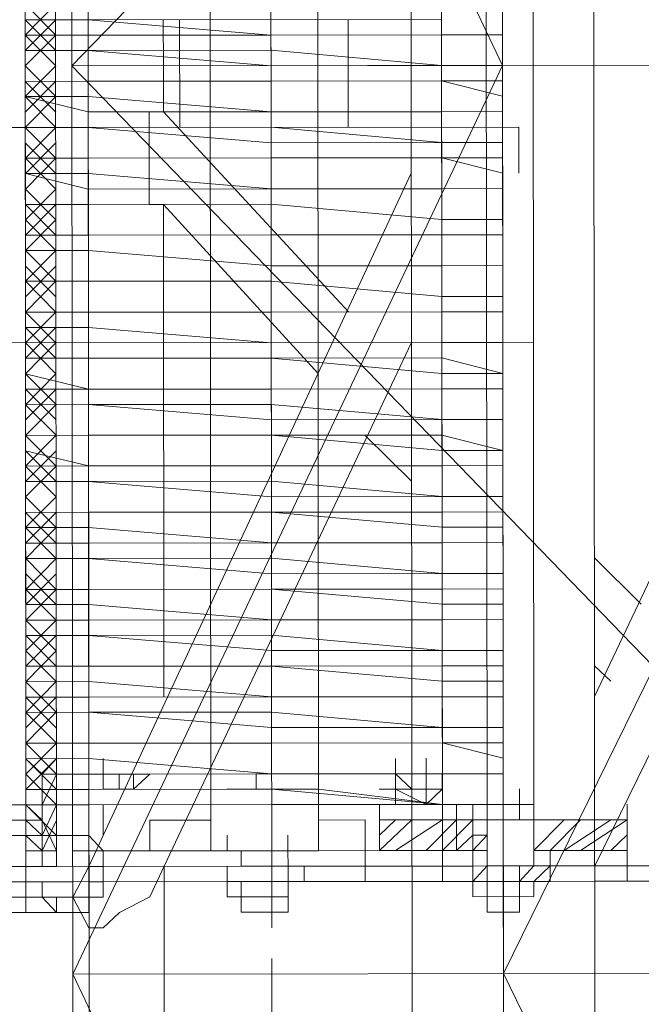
# Model space of a CAD drawing. Header units: inches. Extents: x -5850 to 5646, y 8947 to 13007.
# Tile 94 of 256: x -4159 to -4142, y 10562 to 10589. Entities that reach past the tile are written whole.
import ezdxf

# ---------------------------------------------------------------- set-up
doc = ezdxf.new("R2010")
doc.units = ezdxf.units.IN
doc.header["$MEASUREMENT"] = 0
doc.layers.add('at_Entity', color=7, linetype='Continuous')
doc.layers.add('at_Rect', color=7, linetype='Continuous')

msp = doc.modelspace()

# ---------------------------------------------------------------- linework, layer by layer
at = {"layer": 'at_Entity', "color": 7, "lineweight": 20}
for p, q in [((-4156.793, 10561.031), (-4157.478, 11328.106)), ((-4157.263, 10587.641), (-4157.285, 10612.562)), ((-4157.285, 10612.562), (-4145.441, 10587.652)), ((-4133.195, 10612.584), (-4157.263, 10587.641)), ((-4147.973, 10612.57), (-4147.95, 10587.649)), ((-4145.441, 10587.652), (-4145.463, 10612.573)), ((-4142.932, 10587.654), (-4142.954, 10612.575)), ((-4157.69, 10566.099), (-4157.715, 10593.976)), ((-4156.798, 10566.1), (-4156.823, 10593.976)), ((-4153.452, 10566.103), (-4153.477, 10593.979)), ((-4150.496, 10566.105), (-4150.521, 10593.982)), ((-4147.095, 10566.108), (-4147.12, 10593.985)), ((-4158.55, 10593.133), (-4158.527, 10567.364)), ((-4145.869, 10567.375), (-4145.892, 10593.144)), ((-4144.609, 10593.145), (-4144.586, 10567.377)), ((-4158.527, 10567.364), (-4158.55, 10592.709)), ((-4158.547, 10588.906), (-4158.547, 10589.33)), ((-4158.547, 10588.906), (-4156.818, 10588.907)), ((-4158.547, 10588.906), (-4158.546, 10588.482)), ((-4147.115, 10588.916), (-4156.818, 10588.907)), ((-4156.818, 10588.907), (-4156.797, 10565.252)), ((-4156.818, 10588.907), (-4151.799, 10588.488)), ((-4154.754, 10587.643), (-4154.755, 10588.909)), ((-4154.309, 10588.91), (-4154.306, 10585.954)), ((-4149.68, 10588.914), (-4149.678, 10585.958)), ((-4147.115, 10588.916), (-4147.094, 10565.261)), ((-4145.442, 10588.494), (-4145.442, 10588.918)), ((-4145.442, 10588.918), (-4145.442, 10588.494)), ((-4158.546, 10588.482), (-4156.818, 10588.484)), ((-4158.546, 10588.064), (-4158.546, 10588.482)), ((-4158.546, 10588.064), (-4158.546, 10588.482)), ((-4151.799, 10588.488), (-4156.818, 10588.484)), ((-4151.799, 10588.488), (-4147.115, 10588.492)), ((-4147.115, 10588.492), (-4151.799, 10588.488)), ((-4147.115, 10588.492), (-4145.442, 10588.494)), ((-4145.442, 10588.494), (-4147.115, 10588.492)), ((-4145.442, 10588.494), (-4145.441, 10587.652)), ((-4158.546, 10588.064), (-4156.817, 10588.065)), ((-4156.817, 10588.065), (-4158.546, 10588.064)), ((-4158.545, 10587.216), (-4158.546, 10588.064)), ((-4151.798, 10588.07), (-4156.817, 10588.065)), ((-4156.817, 10588.065), (-4151.798, 10587.646)), ((-4151.798, 10588.07), (-4147.114, 10587.65)), ((-4145.441, 10587.652), (-4145.441, 10588.075)), ((-4158.545, 10587.216), (-4158.546, 10587.64)), ((-4133.173, 10587.663), (-4157.263, 10587.641)), ((-4157.218, 10537.799), (-4157.263, 10587.641)), ((-4157.263, 10587.641), (-4133.151, 10562.742)), ((-4145.441, 10587.652), (-4157.241, 10562.72)), ((-4154.752, 10586.378), (-4154.754, 10587.643)), ((-4147.114, 10587.65), (-4151.798, 10587.646)), ((-4147.95, 10587.649), (-4147.906, 10537.807)), ((-4147.114, 10587.65), (-4145.441, 10587.652)), ((-4145.441, 10587.652), (-4147.114, 10587.65)), ((-4145.441, 10587.652), (-4145.441, 10587.228)), ((-4145.396, 10537.81), (-4145.441, 10587.652)), ((-4133.173, 10587.663), (-4145.419, 10562.731)), ((-4142.887, 10537.812), (-4142.932, 10587.654)), ((-4158.545, 10587.216), (-4156.816, 10587.218)), ((-4156.816, 10587.218), (-4158.545, 10587.216)), ((-4158.545, 10586.798), (-4158.545, 10587.216)), ((-4158.545, 10586.798), (-4158.545, 10587.216)), ((-4156.816, 10587.218), (-4151.798, 10587.222)), ((-4151.798, 10587.222), (-4156.816, 10587.218)), ((-4151.798, 10587.222), (-4147.114, 10587.226)), ((-4147.114, 10587.226), (-4151.798, 10587.222)), ((-4145.441, 10587.228), (-4147.114, 10587.226)), ((-4147.114, 10587.226), (-4145.44, 10586.81)), ((-4145.44, 10586.81), (-4145.441, 10587.228)), ((-4156.816, 10586.799), (-4158.545, 10586.798)), ((-4158.545, 10586.798), (-4156.816, 10586.376)), ((-4158.544, 10585.95), (-4158.545, 10586.798)), ((-4156.816, 10586.799), (-4151.797, 10586.38)), ((-4145.44, 10586.386), (-4145.44, 10586.81)), ((-4145.44, 10586.81), (-4145.44, 10586.386)), ((-4158.544, 10585.95), (-4158.544, 10586.374)), ((-4151.797, 10586.38), (-4156.816, 10586.376)), ((-4155.143, 10586.377), (-4154.752, 10586.378)), ((-4155.141, 10583.84), (-4155.143, 10586.377)), ((-4154.752, 10586.378), (-4149.673, 10580.889)), ((-4151.797, 10586.38), (-4147.113, 10586.384)), ((-4147.113, 10586.384), (-4151.797, 10586.38)), ((-4147.113, 10586.384), (-4145.44, 10586.386)), ((-4145.44, 10586.386), (-4147.113, 10586.384)), ((-4145.44, 10586.386), (-4145.439, 10585.538)), ((-4158.934, 10585.95), (-4157.261, 10585.951)), ((-4158.544, 10585.95), (-4156.815, 10585.952)), ((-4156.815, 10585.952), (-4158.544, 10585.95)), ((-4158.543, 10585.108), (-4158.544, 10585.95)), ((-4144.993, 10585.962), (-4157.261, 10585.951)), ((-4151.797, 10585.956), (-4156.815, 10585.952)), ((-4156.815, 10585.952), (-4151.796, 10585.533)), ((-4151.797, 10585.956), (-4147.112, 10585.537)), ((-4145.439, 10585.538), (-4145.439, 10585.962)), ((-4144.993, 10585.962), (-4144.992, 10584.697)), ((-4158.543, 10585.108), (-4158.544, 10585.527)), ((-4147.112, 10585.537), (-4151.796, 10585.533)), ((-4147.112, 10585.537), (-4145.439, 10585.538)), ((-4145.439, 10585.538), (-4147.112, 10585.537)), ((-4145.439, 10585.538), (-4145.439, 10585.12)), ((-4158.543, 10585.108), (-4156.815, 10585.11)), ((-4156.815, 10585.11), (-4158.543, 10585.108)), ((-4158.543, 10584.684), (-4158.543, 10585.108)), ((-4158.543, 10584.684), (-4158.543, 10585.108)), ((-4156.815, 10585.11), (-4151.796, 10585.114)), ((-4151.796, 10585.114), (-4156.815, 10585.11)), ((-4151.796, 10585.114), (-4147.112, 10585.118)), ((-4147.112, 10585.118), (-4151.796, 10585.114)), ((-4145.439, 10585.12), (-4147.112, 10585.118)), ((-4147.112, 10585.118), (-4145.438, 10584.696)), ((-4145.438, 10584.696), (-4145.439, 10585.12)), ((-4156.814, 10584.686), (-4158.543, 10584.684)), ((-4158.543, 10584.684), (-4156.814, 10584.262)), ((-4158.542, 10583.837), (-4158.543, 10584.684)), ((-4156.814, 10584.686), (-4151.795, 10584.267)), ((-4147.948, 10584.694), (-4156.408, 10566.524)), ((-4145.438, 10584.272), (-4145.438, 10584.696)), ((-4145.438, 10584.696), (-4145.438, 10584.272)), ((-4142.916, 10570.334), (-4136.126, 10584.704)), ((-4158.542, 10583.837), (-4158.543, 10584.261)), ((-4151.795, 10584.267), (-4156.814, 10584.262)), ((-4151.795, 10584.267), (-4147.111, 10584.271)), ((-4147.111, 10584.271), (-4151.795, 10584.267)), ((-4147.111, 10584.271), (-4145.438, 10584.272)), ((-4145.438, 10584.272), (-4147.111, 10584.271)), ((-4145.438, 10584.272), (-4145.437, 10583.425)), ((-4158.542, 10583.837), (-4156.813, 10583.838)), ((-4156.813, 10583.838), (-4158.542, 10583.837)), ((-4158.541, 10582.995), (-4158.542, 10583.837)), ((-4156.813, 10583.838), (-4151.795, 10583.843)), ((-4151.795, 10583.843), (-4156.813, 10583.838)), ((-4154.75, 10583.84), (-4155.141, 10583.84)), ((-4154.738, 10570.323), (-4154.75, 10583.84)), ((-4154.75, 10583.84), (-4150.508, 10579.199)), ((-4151.795, 10583.843), (-4147.11, 10583.423)), ((-4147.11, 10583.423), (-4151.795, 10583.843)), ((-4145.437, 10583.425), (-4145.438, 10583.849)), ((-4142.912, 10565.688), (-4134.006, 10583.859)), ((-4158.541, 10582.995), (-4158.542, 10583.413)), ((-4147.11, 10583.423), (-4145.437, 10583.425)), ((-4145.437, 10583.425), (-4147.11, 10583.423)), ((-4145.437, 10583.007), (-4145.437, 10583.425)), ((-4145.437, 10583.425), (-4145.437, 10583.007)), ((-4158.541, 10582.995), (-4156.813, 10582.996)), ((-4156.813, 10582.996), (-4158.541, 10582.995)), ((-4158.541, 10582.571), (-4158.541, 10582.995)), ((-4158.541, 10582.571), (-4158.541, 10582.995)), ((-4156.813, 10582.996), (-4151.794, 10583.001)), ((-4156.813, 10582.996), (-4151.794, 10583.001)), ((-4151.794, 10583.001), (-4147.11, 10583.005)), ((-4147.11, 10583.005), (-4151.794, 10583.001)), ((-4147.11, 10583.005), (-4145.437, 10583.007)), ((-4145.437, 10583.007), (-4147.11, 10583.005)), ((-4145.437, 10583.007), (-4145.436, 10582.159)), ((-4158.541, 10582.571), (-4156.812, 10582.573)), ((-4156.812, 10582.573), (-4158.541, 10582.571)), ((-4158.54, 10581.729), (-4158.541, 10582.571)), ((-4156.812, 10582.573), (-4151.793, 10582.153)), ((-4151.793, 10582.153), (-4156.812, 10582.573)), ((-4145.436, 10582.159), (-4145.436, 10582.583)), ((-4158.54, 10581.729), (-4158.541, 10582.147)), ((-4151.793, 10582.153), (-4147.109, 10582.157)), ((-4147.109, 10582.157), (-4151.793, 10582.153)), ((-4147.109, 10582.157), (-4145.436, 10582.159)), ((-4145.436, 10582.159), (-4147.109, 10582.157)), ((-4145.436, 10582.159), (-4145.435, 10581.317)), ((-4158.54, 10581.729), (-4156.812, 10581.731)), ((-4156.812, 10581.731), (-4158.54, 10581.729)), ((-4158.54, 10580.881), (-4158.54, 10581.729)), ((-4156.812, 10581.731), (-4151.793, 10581.735)), ((-4151.793, 10581.735), (-4156.812, 10581.731)), ((-4151.793, 10581.735), (-4147.108, 10581.315)), ((-4147.108, 10581.315), (-4151.793, 10581.735)), ((-4145.435, 10581.317), (-4145.436, 10581.741)), ((-4147.108, 10581.315), (-4145.435, 10581.317)), ((-4145.435, 10581.317), (-4147.108, 10581.315)), ((-4145.435, 10580.893), (-4145.435, 10581.317)), ((-4145.435, 10581.317), (-4145.435, 10580.893)), ((-4158.54, 10580.881), (-4158.54, 10581.305)), ((-4158.54, 10580.881), (-4156.811, 10580.883)), ((-4156.811, 10580.883), (-4158.54, 10580.881)), ((-4158.539, 10580.458), (-4158.54, 10580.881)), ((-4158.539, 10580.458), (-4158.54, 10580.881)), ((-4156.811, 10580.883), (-4151.792, 10580.887)), ((-4156.811, 10580.883), (-4151.792, 10580.887)), ((-4151.792, 10580.887), (-4147.108, 10580.892)), ((-4147.108, 10580.892), (-4151.792, 10580.887)), ((-4147.108, 10580.892), (-4145.435, 10580.893)), ((-4145.435, 10580.893), (-4147.108, 10580.892)), ((-4145.435, 10580.893), (-4145.434, 10580.051)), ((-4158.539, 10580.458), (-4156.81, 10580.459)), ((-4156.81, 10580.459), (-4158.539, 10580.458)), ((-4158.538, 10579.616), (-4158.539, 10580.458)), ((-4156.81, 10580.459), (-4151.791, 10580.045)), ((-4156.81, 10580.459), (-4151.791, 10580.045)), ((-4145.434, 10580.051), (-4145.435, 10580.469)), ((-4158.538, 10579.616), (-4158.539, 10580.039)), ((-4147.944, 10580.049), (-4154.734, 10565.678)), ((-4151.791, 10580.045), (-4147.107, 10580.05)), ((-4147.107, 10580.05), (-4151.791, 10580.045)), ((-4147.107, 10580.05), (-4145.434, 10580.051)), ((-4145.434, 10580.051), (-4147.107, 10580.05)), ((-4145.434, 10580.051), (-4145.433, 10579.203)), ((-4158.538, 10579.616), (-4156.81, 10579.617)), ((-4156.81, 10579.617), (-4158.538, 10579.616)), ((-4158.538, 10579.192), (-4158.538, 10579.616)), ((-4156.81, 10579.617), (-4151.791, 10579.622)), ((-4151.791, 10579.622), (-4156.81, 10579.617)), ((-4147.107, 10579.626), (-4151.791, 10579.622)), ((-4151.791, 10579.622), (-4147.106, 10579.202)), ((-4147.943, 10579.625), (-4147.943, 10579.201)), ((-4147.107, 10579.626), (-4145.433, 10579.203)), ((-4145.433, 10579.203), (-4145.434, 10579.627)), ((-4158.538, 10579.192), (-4156.809, 10578.769)), ((-4158.538, 10579.192), (-4158.538, 10578.768)), ((-4145.433, 10579.203), (-4147.106, 10579.202)), ((-4145.433, 10578.78), (-4145.433, 10579.203)), ((-4145.433, 10579.203), (-4145.433, 10578.78)), ((-4151.79, 10578.774), (-4158.538, 10578.768)), ((-4158.537, 10578.344), (-4158.538, 10578.768)), ((-4158.537, 10578.344), (-4158.538, 10578.768)), ((-4156.809, 10578.769), (-4151.79, 10578.774)), ((-4151.79, 10578.774), (-4147.106, 10578.778)), ((-4151.79, 10578.774), (-4147.106, 10578.778)), ((-4147.106, 10578.778), (-4145.433, 10578.78)), ((-4145.433, 10578.78), (-4147.106, 10578.778)), ((-4145.433, 10578.78), (-4145.432, 10577.938)), ((-4158.537, 10578.344), (-4156.809, 10578.346)), ((-4156.809, 10578.346), (-4158.537, 10578.344)), ((-4158.537, 10577.502), (-4158.537, 10578.344)), ((-4156.809, 10578.346), (-4151.79, 10578.35)), ((-4156.809, 10578.346), (-4151.789, 10577.932)), ((-4151.79, 10578.35), (-4147.105, 10577.936)), ((-4145.432, 10577.938), (-4145.433, 10578.356)), ((-4158.537, 10577.502), (-4158.537, 10577.926)), ((-4147.105, 10577.936), (-4151.789, 10577.932)), ((-4147.105, 10577.936), (-4145.432, 10577.938)), ((-4145.432, 10577.938), (-4147.105, 10577.936)), ((-4145.432, 10577.938), (-4145.432, 10577.09)), ((-4158.537, 10577.502), (-4156.808, 10577.504)), ((-4156.808, 10577.504), (-4158.537, 10577.502)), ((-4158.536, 10577.078), (-4158.537, 10577.502)), ((-4156.808, 10577.504), (-4151.789, 10577.508)), ((-4156.808, 10577.504), (-4151.789, 10577.508)), ((-4147.105, 10577.512), (-4151.789, 10577.508)), ((-4151.789, 10577.508), (-4147.104, 10577.088)), ((-4149.224, 10577.51), (-4147.94, 10576.246)), ((-4147.105, 10577.512), (-4145.432, 10577.09)), ((-4145.432, 10577.09), (-4145.432, 10577.514)), ((-4158.536, 10577.078), (-4156.807, 10576.662)), ((-4158.536, 10577.078), (-4158.536, 10576.66)), ((-4145.432, 10577.09), (-4147.104, 10577.088)), ((-4145.431, 10576.672), (-4145.432, 10577.09)), ((-4145.432, 10577.09), (-4145.431, 10576.672)), ((-4156.807, 10576.662), (-4158.536, 10576.66)), ((-4158.535, 10576.236), (-4158.536, 10576.66)), ((-4158.535, 10576.236), (-4158.536, 10576.66)), ((-4156.807, 10576.662), (-4151.788, 10576.666)), ((-4156.807, 10576.662), (-4151.788, 10576.666)), ((-4151.788, 10576.666), (-4147.104, 10576.67)), ((-4147.104, 10576.67), (-4151.788, 10576.666)), ((-4147.104, 10576.67), (-4145.431, 10576.672)), ((-4145.431, 10576.672), (-4147.104, 10576.67)), ((-4145.431, 10576.672), (-4145.43, 10575.824)), ((-4158.535, 10576.236), (-4156.807, 10576.238)), ((-4156.807, 10576.238), (-4158.535, 10576.236)), ((-4158.535, 10575.389), (-4158.535, 10576.236)), ((-4151.788, 10576.242), (-4156.807, 10576.238)), ((-4156.807, 10576.238), (-4151.788, 10575.818)), ((-4151.788, 10576.242), (-4147.103, 10575.823)), ((-4145.43, 10575.824), (-4145.431, 10576.248)), ((-4158.535, 10575.389), (-4158.535, 10575.812)), ((-4147.103, 10575.823), (-4151.788, 10575.818)), ((-4147.103, 10575.823), (-4145.43, 10575.824)), ((-4145.43, 10575.824), (-4147.103, 10575.823)), ((-4145.43, 10575.824), (-4145.43, 10575.4)), ((-4158.535, 10575.389), (-4156.806, 10575.39)), ((-4156.806, 10575.39), (-4158.535, 10575.389)), ((-4158.534, 10574.97), (-4158.535, 10575.389)), ((-4156.806, 10575.39), (-4151.787, 10575.395)), ((-4156.806, 10575.39), (-4151.787, 10575.395)), ((-4147.103, 10575.399), (-4151.787, 10575.395)), ((-4151.787, 10575.395), (-4147.103, 10574.981)), ((-4147.103, 10575.399), (-4145.43, 10575.4)), ((-4145.43, 10574.982), (-4145.43, 10575.4)), ((-4158.534, 10574.97), (-4156.806, 10574.972)), ((-4158.534, 10574.97), (-4158.534, 10574.547)), ((-4156.806, 10574.972), (-4151.786, 10574.553)), ((-4147.103, 10574.981), (-4145.43, 10574.982)), ((-4145.429, 10574.558), (-4145.43, 10574.982)), ((-4145.43, 10574.982), (-4145.429, 10574.558)), ((-4151.786, 10574.553), (-4156.805, 10574.548)), ((-4151.786, 10574.553), (-4147.102, 10574.557)), ((-4147.102, 10574.557), (-4151.786, 10574.553)), ((-4147.102, 10574.557), (-4145.429, 10574.558)), ((-4145.429, 10574.558), (-4147.102, 10574.557)), ((-4145.429, 10574.558), (-4145.429, 10573.711)), ((-4158.534, 10574.547), (-4156.805, 10574.548)), ((-4158.533, 10574.123), (-4158.534, 10574.547)), ((-4158.533, 10574.123), (-4158.534, 10574.547)), ((-4158.533, 10574.123), (-4156.805, 10574.124)), ((-4156.805, 10574.124), (-4158.533, 10574.123)), ((-4158.533, 10573.275), (-4158.533, 10574.123)), ((-4151.786, 10574.129), (-4156.805, 10574.124)), ((-4156.805, 10574.124), (-4151.786, 10573.705)), ((-4151.786, 10574.129), (-4147.101, 10573.709)), ((-4145.429, 10573.711), (-4145.429, 10574.134)), ((-4142.92, 10574.137), (-4141.636, 10572.872)), ((-4158.533, 10573.275), (-4158.533, 10573.699)), ((-4147.101, 10573.709), (-4151.786, 10573.705)), ((-4147.101, 10573.709), (-4145.429, 10573.711)), ((-4145.429, 10573.711), (-4147.101, 10573.709)), ((-4145.429, 10573.711), (-4145.428, 10573.287)), ((-4158.533, 10573.275), (-4156.804, 10573.277)), ((-4156.804, 10573.277), (-4158.533, 10573.275)), ((-4158.532, 10572.857), (-4158.533, 10573.275)), ((-4156.804, 10573.277), (-4151.785, 10573.281)), ((-4156.804, 10573.277), (-4151.785, 10573.281)), ((-4147.101, 10573.285), (-4151.785, 10573.281)), ((-4151.785, 10573.281), (-4147.101, 10572.867)), ((-4147.101, 10573.285), (-4145.428, 10573.287)), ((-4145.428, 10572.869), (-4145.428, 10573.287)), ((-4158.532, 10572.857), (-4156.804, 10572.858)), ((-4158.532, 10572.857), (-4158.532, 10572.433)), ((-4156.804, 10572.858), (-4151.785, 10572.439)), ((-4147.101, 10572.867), (-4145.428, 10572.869)), ((-4145.427, 10572.445), (-4145.428, 10572.869)), ((-4145.428, 10572.869), (-4145.427, 10572.445)), ((-4158.532, 10572.433), (-4156.803, 10572.435)), ((-4158.532, 10572.009), (-4158.532, 10572.433)), ((-4158.532, 10572.009), (-4158.532, 10572.433)), ((-4156.803, 10572.435), (-4151.785, 10572.439)), ((-4151.785, 10572.439), (-4147.1, 10572.443)), ((-4147.1, 10572.443), (-4151.785, 10572.439)), ((-4147.1, 10572.443), (-4145.427, 10572.445)), ((-4145.427, 10572.445), (-4147.1, 10572.443)), ((-4145.427, 10572.445), (-4145.427, 10571.603)), ((-4158.532, 10572.009), (-4156.803, 10572.011)), ((-4156.803, 10572.011), (-4158.532, 10572.009)), ((-4158.531, 10571.167), (-4158.532, 10572.009)), ((-4151.784, 10572.015), (-4156.803, 10572.011)), ((-4156.803, 10572.011), (-4151.784, 10571.597)), ((-4151.784, 10572.015), (-4147.1, 10571.601)), ((-4145.427, 10571.603), (-4145.427, 10572.021)), ((-4158.531, 10571.167), (-4158.531, 10571.591)), ((-4147.1, 10571.601), (-4151.784, 10571.597)), ((-4147.1, 10571.601), (-4145.427, 10571.603)), ((-4145.427, 10571.603), (-4147.1, 10571.601)), ((-4145.427, 10571.603), (-4145.426, 10571.179)), ((-4158.531, 10571.167), (-4156.802, 10571.169)), ((-4156.802, 10571.169), (-4158.531, 10571.167)), ((-4158.53, 10570.743), (-4158.531, 10571.167)), ((-4156.802, 10571.169), (-4151.783, 10571.173)), ((-4156.802, 10571.169), (-4151.783, 10571.173)), ((-4147.099, 10571.177), (-4151.783, 10571.173)), ((-4151.783, 10571.173), (-4147.099, 10570.754)), ((-4147.099, 10571.177), (-4145.426, 10571.179)), ((-4145.426, 10570.755), (-4145.426, 10571.179)), ((-4142.917, 10571.181), (-4142.47, 10570.758)), ((-4158.53, 10570.743), (-4156.802, 10570.745)), ((-4158.53, 10570.743), (-4158.53, 10570.32)), ((-4156.802, 10570.745), (-4151.783, 10570.326)), ((-4147.099, 10570.754), (-4145.426, 10570.755)), ((-4145.426, 10570.331), (-4145.426, 10570.755)), ((-4145.426, 10570.755), (-4145.426, 10570.331)), ((-4158.53, 10570.32), (-4156.801, 10570.321)), ((-4158.53, 10569.901), (-4158.53, 10570.32)), ((-4158.53, 10569.901), (-4158.53, 10570.32)), ((-4156.801, 10570.321), (-4151.783, 10570.326)), ((-4151.783, 10570.326), (-4147.098, 10570.33)), ((-4147.098, 10570.33), (-4151.783, 10570.326)), ((-4147.098, 10570.33), (-4145.426, 10570.331)), ((-4145.426, 10570.331), (-4147.098, 10570.33)), ((-4145.426, 10570.331), (-4145.425, 10569.489)), ((-4158.53, 10569.901), (-4156.801, 10569.903)), ((-4156.801, 10569.903), (-4158.53, 10569.901)), ((-4158.529, 10569.054), (-4158.53, 10569.901)), ((-4151.782, 10569.907), (-4156.801, 10569.903)), ((-4156.801, 10569.903), (-4151.782, 10569.484)), ((-4151.782, 10569.907), (-4147.098, 10569.488)), ((-4145.425, 10569.489), (-4145.425, 10569.913)), ((-4158.529, 10569.054), (-4158.529, 10569.478)), ((-4147.098, 10569.488), (-4151.782, 10569.484)), ((-4147.098, 10569.488), (-4145.425, 10569.489)), ((-4145.425, 10569.489), (-4147.098, 10569.488)), ((-4145.425, 10569.489), (-4145.424, 10569.065)), ((-4158.529, 10569.054), (-4156.8, 10569.055)), ((-4156.8, 10569.055), (-4158.529, 10569.054)), ((-4158.529, 10568.63), (-4158.529, 10569.054)), ((-4158.529, 10568.63), (-4158.529, 10569.054)), ((-4156.8, 10569.055), (-4151.781, 10569.06)), ((-4156.8, 10569.055), (-4151.781, 10569.06)), ((-4151.781, 10569.06), (-4147.097, 10569.064)), ((-4147.097, 10569.064), (-4151.781, 10569.06)), ((-4145.424, 10569.065), (-4147.097, 10569.064)), ((-4147.097, 10569.064), (-4145.424, 10568.642)), ((-4145.424, 10568.642), (-4145.424, 10569.065)), ((-4158.529, 10568.63), (-4156.8, 10568.632)), ((-4158.529, 10568.63), (-4158.082, 10568.207)), ((-4158.528, 10567.788), (-4158.529, 10568.63)), ((-4157.692, 10568.631), (-4158.082, 10568.207)), ((-4157.692, 10568.207), (-4157.692, 10568.631)), ((-4156.8, 10568.632), (-4151.781, 10568.212)), ((-4156.409, 10568.208), (-4156.41, 10568.632)), ((-4156.409, 10568.208), (-4156.41, 10568.632)), ((-4148.379, 10568.215), (-4148.379, 10568.639)), ((-4148.379, 10568.215), (-4148.379, 10568.639)), ((-4148.379, 10568.215), (-4148.379, 10568.639)), ((-4147.543, 10568.216), (-4147.543, 10568.64)), ((-4145.424, 10568.218), (-4145.424, 10568.642)), ((-4145.424, 10568.642), (-4145.424, 10568.218)), ((-4158.528, 10567.788), (-4158.528, 10568.206)), ((-4158.082, 10568.207), (-4158.082, 10567.788)), ((-4157.692, 10568.207), (-4156.8, 10568.208)), ((-4157.246, 10568.207), (-4157.692, 10568.207)), ((-4157.245, 10567.789), (-4157.246, 10568.207)), ((-4155.573, 10568.209), (-4156.8, 10568.208)), ((-4156.799, 10567.789), (-4156.8, 10568.208)), ((-4156.799, 10567.789), (-4156.8, 10568.208)), ((-4151.781, 10568.212), (-4156.409, 10568.208)), ((-4155.573, 10568.209), (-4156.409, 10568.208)), ((-4156.409, 10568.208), (-4156.409, 10567.79)), ((-4156.409, 10567.79), (-4156.409, 10568.208)), ((-4155.573, 10568.209), (-4155.963, 10568.208)), ((-4155.963, 10568.208), (-4155.963, 10567.79)), ((-4155.573, 10568.209), (-4155.127, 10568.209)), ((-4155.573, 10568.209), (-4155.572, 10567.791)), ((-4155.573, 10568.209), (-4155.572, 10567.791)), ((-4155.127, 10568.209), (-4155.572, 10567.791)), ((-4151.781, 10568.212), (-4147.097, 10568.216)), ((-4147.097, 10568.216), (-4151.781, 10568.212)), ((-4147.543, 10568.216), (-4148.379, 10568.215)), ((-4148.379, 10568.215), (-4147.543, 10568.216)), ((-4148.379, 10568.215), (-4147.933, 10567.797)), ((-4148.379, 10568.215), (-4148.379, 10567.797)), ((-4148.379, 10567.797), (-4148.379, 10568.215)), ((-4148.379, 10568.215), (-4148.379, 10567.797)), ((-4148.379, 10567.797), (-4148.379, 10568.215)), ((-4148.379, 10568.215), (-4148.379, 10567.797)), ((-4147.542, 10567.798), (-4147.543, 10568.216)), ((-4147.543, 10568.216), (-4147.542, 10567.798)), ((-4147.542, 10567.798), (-4147.543, 10568.216)), ((-4147.542, 10567.798), (-4147.543, 10568.216)), ((-4147.097, 10568.216), (-4145.424, 10568.218)), ((-4145.424, 10568.218), (-4147.097, 10568.216)), ((-4147.096, 10567.798), (-4147.097, 10568.216)), ((-4147.096, 10567.798), (-4147.097, 10568.216)), ((-4145.424, 10568.218), (-4145.423, 10567.8)), ((-4148.379, 10567.797), (-4147.542, 10567.798)), ((-4147.542, 10567.374), (-4148.379, 10567.797)), ((-4147.933, 10567.797), (-4148.379, 10567.797)), ((-4145.869, 10567.375), (-4145.869, 10567.799)), ((-4145.869, 10567.375), (-4145.869, 10567.799)), ((-4145.423, 10567.8), (-4145.423, 10567.376)), ((-4145.423, 10567.376), (-4145.423, 10567.8)), ((-4144.977, 10567.376), (-4144.977, 10567.8)), ((-4144.586, 10567.377), (-4144.587, 10567.8)), ((-4156.799, 10567.789), (-4158.528, 10567.788)), ((-4158.527, 10567.364), (-4158.528, 10567.788)), ((-4158.527, 10567.364), (-4158.528, 10567.788)), ((-4158.528, 10567.788), (-4158.082, 10567.788)), ((-4158.527, 10567.364), (-4158.528, 10567.788)), ((-4158.082, 10567.788), (-4157.691, 10567.789)), ((-4158.082, 10567.788), (-4158.081, 10567.365)), ((-4158.081, 10567.365), (-4158.082, 10567.788)), ((-4158.081, 10567.365), (-4158.082, 10567.788)), ((-4157.691, 10567.789), (-4157.691, 10567.365)), ((-4157.691, 10567.789), (-4156.799, 10567.789)), ((-4157.691, 10567.789), (-4157.245, 10567.789)), ((-4157.245, 10567.789), (-4157.245, 10567.365)), ((-4156.799, 10567.789), (-4151.78, 10567.794)), ((-4156.799, 10567.789), (-4151.78, 10567.794)), ((-4155.572, 10567.791), (-4156.409, 10567.79)), ((-4156.409, 10567.79), (-4155.572, 10567.791)), ((-4155.963, 10567.79), (-4155.572, 10567.791)), ((-4151.78, 10567.794), (-4150.498, 10567.795)), ((-4147.096, 10567.374), (-4151.78, 10567.794)), ((-4150.498, 10567.795), (-4147.096, 10567.374)), ((-4159.364, 10567.363), (-4158.527, 10567.364)), ((-4158.081, 10567.365), (-4158.527, 10567.364)), ((-4158.081, 10567.365), (-4158.527, 10567.364)), ((-4158.527, 10567.364), (-4157.245, 10567.365)), ((-4158.527, 10566.94), (-4158.527, 10567.364)), ((-4158.527, 10566.94), (-4158.527, 10567.364)), ((-4158.527, 10567.364), (-4158.526, 10566.098)), ((-4158.08, 10566.099), (-4158.081, 10567.365)), ((-4157.245, 10567.365), (-4156.799, 10567.366)), ((-4157.244, 10566.099), (-4157.245, 10567.365)), ((-4156.799, 10567.366), (-4151.78, 10567.37)), ((-4156.408, 10567.366), (-4156.408, 10566.524)), ((-4151.78, 10567.37), (-4147.096, 10567.374)), ((-4148.824, 10566.949), (-4148.824, 10567.373)), ((-4147.096, 10567.374), (-4145.423, 10567.376)), ((-4145.423, 10567.376), (-4147.096, 10567.374)), ((-4146.705, 10567.375), (-4147.096, 10567.374)), ((-4146.705, 10567.375), (-4145.423, 10567.376)), ((-4146.705, 10567.375), (-4146.704, 10566.109)), ((-4146.259, 10567.375), (-4146.259, 10566.951)), ((-4146.259, 10567.375), (-4145.869, 10567.375)), ((-4145.869, 10567.375), (-4144.977, 10567.376)), ((-4145.869, 10567.375), (-4145.869, 10566.952)), ((-4145.869, 10566.952), (-4145.869, 10567.375)), ((-4145.869, 10566.952), (-4145.869, 10567.375)), ((-4144.586, 10567.377), (-4144.977, 10567.376)), ((-4144.977, 10567.376), (-4144.976, 10566.952)), ((-4144.976, 10566.952), (-4144.977, 10567.376)), ((-4144.586, 10566.953), (-4144.586, 10567.377)), ((-4144.586, 10567.377), (-4144.586, 10566.953)), ((-4142.021, 10566.955), (-4142.021, 10567.379)), ((-4159.364, 10566.94), (-4158.527, 10566.94)), ((-4158.526, 10565.674), (-4158.527, 10566.94)), ((-4155.125, 10566.943), (-4153.453, 10566.945)), ((-4153.453, 10566.945), (-4155.125, 10566.943)), ((-4155.125, 10566.943), (-4155.125, 10566.101)), ((-4149.214, 10566.949), (-4150.497, 10566.947)), ((-4149.214, 10566.949), (-4150.497, 10566.947)), ((-4146.259, 10566.951), (-4148.824, 10566.949)), ((-4148.823, 10566.107), (-4148.824, 10566.949)), ((-4146.259, 10566.951), (-4142.021, 10566.955)), ((-4146.259, 10566.951), (-4145.869, 10566.952)), ((-4146.259, 10566.951), (-4145.869, 10566.952)), ((-4146.258, 10566.109), (-4146.259, 10566.951)), ((-4145.869, 10566.952), (-4144.586, 10566.953)), ((-4145.869, 10566.952), (-4145.868, 10566.11)), ((-4145.869, 10566.952), (-4144.976, 10566.952)), ((-4144.976, 10566.952), (-4144.586, 10566.953)), ((-4144.976, 10566.952), (-4144.586, 10566.953)), ((-4144.586, 10566.953), (-4144.585, 10566.111)), ((-4144.585, 10566.111), (-4144.586, 10566.953)), ((-4142.02, 10566.113), (-4142.021, 10566.955)), ((-4158.08, 10566.099), (-4158.081, 10566.522)), ((-4158.08, 10566.099), (-4158.081, 10566.522)), ((-4158.08, 10566.099), (-4158.081, 10566.522)), ((-4158.08, 10566.099), (-4158.081, 10566.522)), ((-4156.798, 10566.524), (-4157.69, 10566.523)), ((-4156.798, 10566.524), (-4157.69, 10566.523)), ((-4156.798, 10566.1), (-4156.798, 10566.524)), ((-4156.798, 10566.524), (-4156.798, 10566.1)), ((-4156.407, 10566.1), (-4156.798, 10566.524)), ((-4156.408, 10566.524), (-4156.797, 10565.676)), ((-4153.006, 10566.103), (-4153.006, 10566.527)), ((-4151.333, 10566.105), (-4151.333, 10566.529)), ((-4148.823, 10566.107), (-4148.824, 10566.531)), ((-4146.258, 10566.109), (-4146.259, 10566.533)), ((-4146.258, 10566.109), (-4146.259, 10566.533)), ((-4146.258, 10566.109), (-4146.259, 10566.533)), ((-4144.585, 10566.111), (-4144.586, 10566.535)), ((-4144.585, 10566.111), (-4144.586, 10566.535)), ((-4144.585, 10566.111), (-4144.586, 10566.535)), ((-4144.585, 10566.111), (-4144.586, 10566.535)), ((-4144.585, 10566.111), (-4144.586, 10566.535)), ((-4144.585, 10566.111), (-4144.586, 10566.535)), ((-4144.585, 10566.111), (-4144.586, 10566.535)), ((-4142.02, 10566.113), (-4142.021, 10566.537)), ((-4158.08, 10566.099), (-4158.526, 10566.098)), ((-4158.526, 10566.098), (-4158.08, 10566.099)), ((-4158.526, 10565.674), (-4158.526, 10566.098)), ((-4158.526, 10566.098), (-4158.526, 10565.674)), ((-4157.69, 10566.099), (-4158.08, 10566.099)), ((-4158.08, 10566.099), (-4158.08, 10565.675)), ((-4156.798, 10566.1), (-4157.244, 10566.099)), ((-4151.779, 10566.104), (-4156.798, 10566.1)), ((-4156.797, 10565.252), (-4156.798, 10566.1)), ((-4156.798, 10566.1), (-4156.797, 10565.676)), ((-4156.797, 10565.676), (-4156.798, 10566.1)), ((-4156.407, 10565.676), (-4156.407, 10566.1)), ((-4155.125, 10566.101), (-4152.615, 10566.104)), ((-4153.006, 10566.103), (-4155.125, 10566.101)), ((-4153.006, 10566.103), (-4153.452, 10566.103)), ((-4151.333, 10566.105), (-4153.006, 10566.103)), ((-4153.006, 10566.103), (-4151.333, 10566.105)), ((-4153.006, 10566.103), (-4152.615, 10566.104)), ((-4152.615, 10566.104), (-4152.615, 10565.68)), ((-4152.615, 10565.68), (-4152.615, 10566.104)), ((-4147.095, 10566.108), (-4151.779, 10566.104)), ((-4149.214, 10566.107), (-4151.779, 10566.104)), ((-4151.779, 10566.104), (-4150.887, 10566.105)), ((-4151.779, 10566.104), (-4151.778, 10565.68)), ((-4149.214, 10566.107), (-4151.333, 10566.105)), ((-4151.333, 10566.105), (-4150.496, 10566.105)), ((-4151.333, 10566.105), (-4151.332, 10565.681)), ((-4146.258, 10566.109), (-4148.823, 10566.107)), ((-4146.704, 10566.109), (-4147.095, 10566.108)), ((-4145.868, 10566.11), (-4146.258, 10566.109)), ((-4146.258, 10566.109), (-4145.868, 10566.11)), ((-4145.867, 10565.686), (-4145.868, 10566.11)), ((-4145.867, 10565.686), (-4145.868, 10566.11)), ((-4142.02, 10566.113), (-4144.585, 10566.111)), ((-4144.585, 10565.687), (-4144.585, 10566.111)), ((-4142.02, 10565.689), (-4142.02, 10566.113)), ((-4159.809, 10565.673), (-4158.526, 10565.674)), ((-4157.689, 10565.675), (-4158.526, 10565.674)), ((-4158.526, 10565.674), (-4158.526, 10565.251)), ((-4158.526, 10565.674), (-4158.526, 10565.251)), ((-4152.615, 10565.68), (-4157.689, 10565.675)), ((-4157.243, 10565.676), (-4155.57, 10565.677)), ((-4156.797, 10565.676), (-4157.243, 10564.834)), ((-4156.797, 10565.676), (-4156.797, 10565.252)), ((-4156.407, 10565.676), (-4156.797, 10565.676)), ((-4156.407, 10565.253), (-4156.407, 10565.676)), ((-4156.407, 10565.253), (-4156.407, 10565.676)), ((-4155.124, 10564.835), (-4154.734, 10565.678)), ((-4154.729, 10559.767), (-4154.734, 10565.678)), ((-4153.005, 10565.256), (-4153.005, 10565.679)), ((-4151.778, 10565.68), (-4152.615, 10565.68)), ((-4152.615, 10565.68), (-4152.169, 10565.68)), ((-4152.169, 10565.68), (-4151.778, 10565.68)), ((-4151.778, 10565.68), (-4149.213, 10565.683)), ((-4151.332, 10565.257), (-4151.332, 10565.681)), ((-4151.332, 10565.257), (-4151.332, 10565.681)), ((-4151.332, 10565.257), (-4151.332, 10565.681)), ((-4150.886, 10565.257), (-4150.886, 10565.681)), ((-4149.213, 10565.683), (-4146.704, 10565.685)), ((-4146.704, 10565.685), (-4145.867, 10565.686)), ((-4146.257, 10565.262), (-4146.258, 10565.685)), ((-4146.257, 10565.262), (-4146.258, 10565.685)), ((-4144.975, 10565.687), (-4145.867, 10565.686)), ((-4145.867, 10565.262), (-4145.867, 10565.686)), ((-4145.867, 10565.262), (-4145.867, 10565.686)), ((-4145.867, 10565.686), (-4145.867, 10565.262)), ((-4144.975, 10565.687), (-4144.585, 10565.687)), ((-4144.975, 10565.263), (-4144.975, 10565.687)), ((-4144.975, 10565.687), (-4144.975, 10565.263)), ((-4144.585, 10565.687), (-4144.139, 10565.687)), ((-4142.912, 10565.688), (-4144.139, 10565.687)), ((-4142.912, 10565.688), (-4142.02, 10565.689)), ((-4142.912, 10565.265), (-4142.912, 10565.688)), ((-4142.02, 10565.689), (-4140.347, 10565.691)), ((-4159.808, 10565.25), (-4158.079, 10565.251)), ((-4158.079, 10565.251), (-4159.808, 10565.25)), ((-4158.526, 10565.251), (-4158.525, 10564.832)), ((-4158.079, 10565.251), (-4158.526, 10565.251)), ((-4157.689, 10565.251), (-4158.079, 10565.251)), ((-4158.079, 10565.251), (-4158.079, 10564.833)), ((-4158.079, 10565.251), (-4158.079, 10564.833)), ((-4157.243, 10565.252), (-4157.689, 10565.251)), ((-4157.243, 10565.252), (-4153.005, 10565.256)), ((-4156.797, 10565.252), (-4156.407, 10565.253)), ((-4156.796, 10564.834), (-4156.797, 10565.252)), ((-4156.406, 10564.834), (-4156.407, 10565.253)), ((-4153.005, 10565.256), (-4151.332, 10565.257)), ((-4153.005, 10565.256), (-4153.005, 10564.837)), ((-4152.615, 10565.256), (-4153.005, 10565.256)), ((-4152.615, 10565.256), (-4151.778, 10565.257)), ((-4152.615, 10565.256), (-4152.614, 10564.838)), ((-4152.168, 10565.256), (-4152.615, 10565.256)), ((-4151.778, 10565.257), (-4152.168, 10565.256)), ((-4151.778, 10565.257), (-4151.778, 10564.838)), ((-4151.332, 10565.257), (-4151.778, 10565.257)), ((-4149.213, 10565.259), (-4151.332, 10565.257)), ((-4151.332, 10565.257), (-4150.886, 10565.257)), ((-4151.331, 10564.415), (-4151.332, 10565.257)), ((-4151.332, 10564.839), (-4151.332, 10565.257)), ((-4151.332, 10565.257), (-4151.332, 10564.839)), ((-4149.213, 10565.259), (-4146.257, 10565.262)), ((-4146.257, 10565.262), (-4145.867, 10565.262)), ((-4145.867, 10565.262), (-4146.257, 10565.262)), ((-4146.257, 10565.262), (-4145.867, 10565.262)), ((-4146.257, 10565.262), (-4146.257, 10564.843)), ((-4145.867, 10565.262), (-4144.975, 10565.263)), ((-4144.975, 10565.263), (-4145.867, 10565.262)), ((-4144.975, 10565.263), (-4145.867, 10565.262)), ((-4145.867, 10565.262), (-4145.866, 10564.42)), ((-4145.867, 10565.262), (-4145.866, 10564.42)), ((-4145.867, 10565.262), (-4145.867, 10564.844)), ((-4144.975, 10565.263), (-4144.138, 10565.264)), ((-4144.975, 10565.263), (-4144.974, 10564.421)), ((-4144.975, 10565.263), (-4144.974, 10564.421)), ((-4144.975, 10565.263), (-4144.585, 10565.263)), ((-4144.975, 10565.263), (-4144.974, 10564.845)), ((-4144.585, 10565.263), (-4144.975, 10565.263)), ((-4144.585, 10565.263), (-4144.584, 10564.845)), ((-4144.138, 10565.264), (-4142.912, 10565.265)), ((-4142.019, 10565.265), (-4142.912, 10565.265)), ((-4140.346, 10565.267), (-4142.019, 10565.265)), ((-4158.079, 10564.833), (-4159.808, 10564.831)), ((-4158.525, 10564.409), (-4158.525, 10564.832)), ((-4158.525, 10564.832), (-4158.525, 10564.409)), ((-4158.079, 10564.833), (-4157.688, 10564.409)), ((-4158.079, 10564.833), (-4157.689, 10564.833)), ((-4157.689, 10564.833), (-4156.796, 10564.834)), ((-4157.243, 10564.834), (-4156.796, 10563.986)), ((-4156.796, 10564.41), (-4156.796, 10564.834)), ((-4156.796, 10564.834), (-4156.406, 10564.834)), ((-4155.96, 10564.411), (-4155.124, 10564.835)), ((-4151.332, 10564.839), (-4153.005, 10564.837)), ((-4152.614, 10564.414), (-4152.614, 10564.838)), ((-4152.614, 10564.838), (-4152.614, 10564.414)), ((-4151.777, 10564.415), (-4151.778, 10564.838)), ((-4151.777, 10564.415), (-4151.778, 10564.838)), ((-4151.778, 10564.838), (-4151.777, 10564.415)), ((-4144.584, 10564.845), (-4146.257, 10564.843)), ((-4145.866, 10564.42), (-4145.867, 10564.844)), ((-4145.867, 10564.844), (-4145.866, 10564.42)), ((-4144.974, 10564.845), (-4144.974, 10564.421)), ((-4159.361, 10564.408), (-4158.525, 10564.409)), ((-4158.525, 10564.409), (-4159.361, 10564.408)), ((-4158.525, 10564.409), (-4159.361, 10564.408)), ((-4157.688, 10564.409), (-4156.796, 10564.41)), ((-4156.405, 10563.987), (-4155.96, 10564.411)), ((-4152.614, 10564.414), (-4151.777, 10564.415)), ((-4151.777, 10564.415), (-4152.614, 10564.414)), ((-4151.777, 10564.415), (-4151.331, 10564.415)), ((-4144.974, 10564.421), (-4145.866, 10564.42)), ((-4145.866, 10564.42), (-4144.974, 10564.421)), ((-4144.974, 10564.421), (-4145.866, 10564.42)), ((-4156.796, 10563.986), (-4156.405, 10563.987)), ((-4157.241, 10562.72), (-4133.151, 10562.742)), ((-4157.241, 10562.72), (-4145.396, 10537.81)), ((-4145.419, 10562.731), (-4133.128, 10537.821))]:
    msp.add_line(p, q, dxfattribs=at)
at = {"layer": 'at_Entity', "color": 3, "lineweight": 20}
for p, q in [((-4151.801, 10591.025), (-4151.797, 10586.804)), ((-4158.547, 10589.33), (-4157.71, 10588.483)), ((-4158.546, 10588.482), (-4157.711, 10589.33)), ((-4151.8, 10589.336), (-4151.799, 10588.488)), ((-4158.547, 10588.906), (-4157.709, 10588.065)), ((-4158.546, 10588.064), (-4157.71, 10588.907)), ((-4158.546, 10587.64), (-4157.71, 10588.483)), ((-4158.546, 10588.482), (-4157.709, 10587.641)), ((-4151.798, 10587.646), (-4151.799, 10588.488)), ((-4145.441, 10588.075), (-4145.441, 10587.228)), ((-4158.546, 10587.64), (-4157.708, 10586.799)), ((-4158.545, 10586.798), (-4157.709, 10587.641)), ((-4151.798, 10587.222), (-4151.798, 10587.646)), ((-4151.798, 10587.646), (-4151.797, 10585.956)), ((-4158.545, 10587.216), (-4157.708, 10586.375)), ((-4158.544, 10586.374), (-4157.709, 10587.217)), ((-4158.545, 10586.798), (-4157.708, 10585.951)), ((-4158.544, 10585.95), (-4157.708, 10586.799)), ((-4158.544, 10585.95), (-4157.707, 10585.109)), ((-4158.543, 10585.108), (-4157.708, 10585.951)), ((-4151.797, 10585.956), (-4151.796, 10585.533)), ((-4151.797, 10585.956), (-4151.796, 10585.114)), ((-4151.796, 10585.533), (-4151.797, 10585.956)), ((-4145.439, 10585.962), (-4145.436, 10582.159)), ((-4158.544, 10585.527), (-4157.706, 10584.685)), ((-4158.543, 10584.684), (-4157.707, 10585.527)), ((-4151.795, 10583.843), (-4151.796, 10585.533)), ((-4158.543, 10584.261), (-4157.707, 10585.109)), ((-4158.543, 10585.108), (-4157.706, 10584.261)), ((-4151.795, 10584.267), (-4151.795, 10584.691)), ((-4158.543, 10584.261), (-4157.705, 10583.414)), ((-4158.542, 10583.413), (-4157.706, 10584.261)), ((-4158.542, 10583.837), (-4157.705, 10582.996)), ((-4158.541, 10582.995), (-4157.706, 10583.838)), ((-4151.795, 10583.843), (-4151.794, 10583.001)), ((-4151.795, 10583.843), (-4151.794, 10583.419)), ((-4151.795, 10583.843), (-4151.791, 10580.045)), ((-4158.542, 10583.413), (-4157.705, 10582.572)), ((-4158.541, 10582.571), (-4157.705, 10583.414)), ((-4151.794, 10583.001), (-4151.794, 10583.419)), ((-4151.794, 10583.419), (-4151.794, 10583.001)), ((-4151.794, 10583.001), (-4151.793, 10581.735)), ((-4158.541, 10582.571), (-4157.704, 10581.73)), ((-4158.54, 10581.729), (-4157.705, 10582.572)), ((-4151.793, 10582.153), (-4151.794, 10582.577)), ((-4158.541, 10582.147), (-4157.703, 10581.306)), ((-4158.54, 10581.305), (-4157.704, 10582.148)), ((-4151.793, 10581.735), (-4151.793, 10582.153)), ((-4158.54, 10580.881), (-4157.704, 10581.73)), ((-4158.54, 10581.729), (-4157.703, 10580.882)), ((-4151.793, 10581.735), (-4151.792, 10580.887)), ((-4151.792, 10580.887), (-4151.792, 10581.311)), ((-4151.792, 10580.887), (-4151.792, 10581.311)), ((-4145.435, 10581.317), (-4145.434, 10580.051)), ((-4158.54, 10580.881), (-4157.702, 10580.04)), ((-4158.539, 10580.039), (-4157.703, 10580.882)), ((-4151.79, 10578.774), (-4151.792, 10580.887)), ((-4158.539, 10580.458), (-4157.702, 10579.616)), ((-4158.538, 10579.616), (-4157.703, 10580.458)), ((-4151.791, 10580.045), (-4151.792, 10580.464)), ((-4144.598, 10580.052), (-4159.375, 10580.039)), ((-4158.539, 10580.039), (-4157.702, 10579.192)), ((-4158.538, 10579.192), (-4157.702, 10580.04)), ((-4151.791, 10579.622), (-4151.791, 10580.045)), ((-4158.538, 10579.192), (-4157.701, 10578.345)), ((-4158.537, 10578.344), (-4157.702, 10579.192)), ((-4145.433, 10579.203), (-4145.43, 10574.982)), ((-4158.538, 10578.768), (-4157.7, 10577.927)), ((-4158.537, 10577.926), (-4157.701, 10578.769)), ((-4151.79, 10578.774), (-4151.79, 10578.35)), ((-4151.79, 10578.774), (-4151.789, 10577.932)), ((-4158.537, 10577.502), (-4157.701, 10578.345)), ((-4158.537, 10578.344), (-4157.7, 10577.503)), ((-4151.789, 10577.932), (-4151.79, 10578.35)), ((-4151.79, 10578.35), (-4151.789, 10577.932)), ((-4151.789, 10577.932), (-4151.789, 10577.508)), ((-4151.789, 10577.508), (-4151.789, 10577.932)), ((-4151.789, 10577.932), (-4151.789, 10577.508)), ((-4158.537, 10577.502), (-4157.699, 10576.661)), ((-4158.536, 10576.66), (-4157.7, 10577.503)), ((-4151.789, 10577.508), (-4151.788, 10576.666)), ((-4158.536, 10577.078), (-4157.699, 10576.237)), ((-4158.535, 10576.236), (-4157.7, 10577.079)), ((-4151.789, 10577.084), (-4151.785, 10572.863)), ((-4151.788, 10576.666), (-4151.789, 10577.084)), ((-4158.536, 10576.66), (-4157.699, 10575.813)), ((-4158.535, 10575.812), (-4157.699, 10576.661)), ((-4151.788, 10576.666), (-4151.788, 10576.242)), ((-4151.788, 10576.242), (-4151.788, 10575.818)), ((-4158.535, 10575.812), (-4157.698, 10574.971)), ((-4158.534, 10574.97), (-4157.699, 10575.813)), ((-4151.788, 10575.818), (-4151.787, 10575.395)), ((-4151.787, 10575.395), (-4151.788, 10575.818)), ((-4158.535, 10575.389), (-4157.697, 10574.547)), ((-4158.534, 10574.547), (-4157.698, 10575.389)), ((-4151.787, 10575.395), (-4151.787, 10574.976)), ((-4158.534, 10574.97), (-4157.697, 10574.123)), ((-4158.533, 10574.123), (-4157.698, 10574.971)), ((-4151.786, 10574.553), (-4151.787, 10574.976)), ((-4151.786, 10574.129), (-4151.787, 10574.976)), ((-4158.533, 10573.275), (-4157.697, 10574.123)), ((-4158.533, 10574.123), (-4157.696, 10573.276)), ((-4151.786, 10574.129), (-4151.786, 10573.705)), ((-4145.429, 10574.134), (-4145.428, 10573.287)), ((-4158.533, 10573.699), (-4157.696, 10572.858)), ((-4158.532, 10572.857), (-4157.697, 10573.7)), ((-4151.786, 10573.705), (-4151.785, 10573.281)), ((-4158.533, 10573.275), (-4157.696, 10572.434)), ((-4158.532, 10572.433), (-4157.696, 10573.276)), ((-4151.785, 10573.281), (-4151.785, 10572.439)), ((-4151.785, 10573.281), (-4151.785, 10572.863)), ((-4151.785, 10572.439), (-4151.785, 10572.863)), ((-4151.785, 10572.863), (-4151.785, 10572.439)), ((-4158.532, 10572.433), (-4157.695, 10571.592)), ((-4158.531, 10571.591), (-4157.696, 10572.434)), ((-4151.785, 10572.439), (-4151.784, 10572.015)), ((-4158.532, 10572.009), (-4157.694, 10571.168)), ((-4158.531, 10571.167), (-4157.695, 10572.01)), ((-4151.784, 10572.015), (-4151.784, 10571.597)), ((-4151.784, 10572.015), (-4151.783, 10571.173)), ((-4145.427, 10572.021), (-4145.424, 10568.642)), ((-4158.531, 10571.591), (-4157.694, 10570.744)), ((-4158.53, 10570.743), (-4157.695, 10571.592)), ((-4151.784, 10571.597), (-4151.783, 10571.173)), ((-4151.783, 10571.173), (-4151.784, 10571.597)), ((-4151.783, 10571.173), (-4151.783, 10570.326)), ((-4158.53, 10569.901), (-4157.694, 10570.744)), ((-4158.53, 10570.743), (-4157.693, 10569.902)), ((-4151.783, 10570.326), (-4151.783, 10570.749)), ((-4158.53, 10570.32), (-4157.693, 10569.478)), ((-4158.529, 10569.478), (-4157.694, 10570.32)), ((-4151.782, 10569.907), (-4151.783, 10570.326)), ((-4151.783, 10570.326), (-4151.782, 10569.907)), ((-4158.53, 10569.901), (-4157.692, 10569.055)), ((-4158.529, 10569.054), (-4157.693, 10569.902)), ((-4151.782, 10569.907), (-4151.782, 10569.484)), ((-4151.782, 10569.907), (-4151.779, 10566.104)), ((-4151.782, 10569.484), (-4151.781, 10569.06)), ((-4151.781, 10569.06), (-4151.782, 10569.484)), ((-4158.529, 10569.054), (-4157.692, 10568.207)), ((-4158.528, 10568.206), (-4157.692, 10569.055)), ((-4151.781, 10569.06), (-4151.781, 10568.636)), ((-4158.529, 10568.63), (-4157.691, 10567.789)), ((-4158.528, 10567.788), (-4157.692, 10568.631)), ((-4157.692, 10568.631), (-4157.691, 10567.789)), ((-4156.409, 10568.208), (-4156.41, 10568.632)), ((-4151.781, 10568.212), (-4151.781, 10568.636)), ((-4151.781, 10568.212), (-4151.781, 10568.636)), ((-4151.781, 10568.636), (-4151.781, 10568.212)), ((-4147.543, 10568.216), (-4147.543, 10568.64)), ((-4147.543, 10568.216), (-4147.543, 10568.64)), ((-4147.543, 10568.216), (-4147.543, 10568.64)), ((-4145.424, 10568.642), (-4145.423, 10567.376)), ((-4158.528, 10568.206), (-4157.691, 10567.365)), ((-4158.082, 10568.207), (-4157.246, 10568.207)), ((-4158.081, 10567.365), (-4157.692, 10568.207)), ((-4156.8, 10568.208), (-4155.127, 10568.209)), ((-4156.799, 10567.789), (-4156.8, 10568.208)), ((-4156.8, 10568.208), (-4156.409, 10568.208)), ((-4156.409, 10568.208), (-4156.409, 10567.79)), ((-4156.409, 10567.79), (-4156.409, 10568.208)), ((-4155.573, 10568.209), (-4155.572, 10567.791)), ((-4151.781, 10568.212), (-4151.78, 10567.794)), ((-4148.379, 10568.215), (-4148.378, 10567.373)), ((-4147.543, 10568.216), (-4147.542, 10567.374)), ((-4147.542, 10567.798), (-4147.543, 10568.216)), ((-4147.543, 10568.216), (-4147.542, 10567.798)), ((-4147.542, 10567.798), (-4147.543, 10568.216)), ((-4147.542, 10567.798), (-4147.543, 10568.216)), ((-4147.096, 10567.798), (-4147.097, 10568.216)), ((-4148.825, 10567.797), (-4147.096, 10567.798)), ((-4147.542, 10567.374), (-4147.096, 10567.798)), ((-4145.423, 10567.376), (-4145.423, 10567.8)), ((-4157.691, 10567.789), (-4157.691, 10566.941)), ((-4156.409, 10567.79), (-4156.799, 10567.789)), ((-4153.007, 10567.793), (-4151.334, 10567.794)), ((-4151.78, 10567.794), (-4151.78, 10567.37)), ((-4151.78, 10567.37), (-4151.78, 10567.794)), ((-4151.78, 10567.37), (-4151.78, 10567.794)), ((-4158.527, 10567.364), (-4157.69, 10566.523)), ((-4158.527, 10567.364), (-4158.081, 10566.941)), ((-4158.081, 10566.522), (-4157.691, 10567.365)), ((-4151.78, 10567.37), (-4151.779, 10566.528)), ((-4151.78, 10566.946), (-4151.78, 10567.37)), ((-4145.423, 10567.376), (-4145.422, 10566.952)), ((-4145.422, 10566.952), (-4145.423, 10567.376)), ((-4145.422, 10566.952), (-4145.423, 10567.376)), ((-4145.422, 10566.952), (-4145.423, 10567.376)), ((-4145.422, 10566.952), (-4145.423, 10567.376)), ((-4144.586, 10566.953), (-4144.586, 10567.377)), ((-4158.527, 10566.94), (-4158.081, 10566.941)), ((-4158.081, 10566.941), (-4158.527, 10566.94)), ((-4158.081, 10566.522), (-4158.527, 10566.94)), ((-4158.081, 10566.941), (-4157.69, 10566.099)), ((-4158.08, 10566.099), (-4157.691, 10566.941)), ((-4156.796, 10564.41), (-4156.798, 10566.942)), ((-4151.779, 10566.528), (-4151.78, 10566.946)), ((-4151.78, 10566.946), (-4151.779, 10566.528)), ((-4151.779, 10566.528), (-4151.78, 10566.946)), ((-4149.214, 10566.949), (-4149.214, 10566.107)), ((-4148.824, 10566.531), (-4148.378, 10566.949)), ((-4148.823, 10566.107), (-4147.932, 10566.95)), ((-4148.377, 10566.107), (-4147.095, 10566.951)), ((-4147.541, 10566.108), (-4146.705, 10566.951)), ((-4147.095, 10566.108), (-4146.259, 10566.951)), ((-4145.869, 10566.952), (-4146.259, 10566.951)), ((-4145.422, 10566.952), (-4145.421, 10565.686)), ((-4144.586, 10566.535), (-4144.586, 10566.953)), ((-4144.586, 10566.535), (-4144.586, 10566.953)), ((-4144.585, 10566.111), (-4143.75, 10566.954)), ((-4144.139, 10566.111), (-4143.303, 10566.954)), ((-4143.749, 10566.111), (-4142.467, 10566.955)), ((-4143.303, 10566.112), (-4142.021, 10566.955)), ((-4161.036, 10566.52), (-4156.798, 10566.524)), ((-4158.08, 10566.099), (-4158.527, 10566.522)), ((-4158.527, 10566.522), (-4158.081, 10566.522)), ((-4158.081, 10566.522), (-4158.527, 10566.522)), ((-4156.798, 10566.524), (-4158.081, 10566.522)), ((-4158.08, 10566.099), (-4158.081, 10566.522)), ((-4158.081, 10566.522), (-4158.08, 10565.675)), ((-4157.69, 10566.099), (-4157.69, 10566.523)), ((-4156.798, 10566.1), (-4156.798, 10566.524)), ((-4151.779, 10566.104), (-4151.779, 10566.528)), ((-4151.779, 10566.104), (-4151.779, 10566.528)), ((-4151.779, 10566.528), (-4151.779, 10566.104)), ((-4151.779, 10566.104), (-4151.779, 10566.528)), ((-4146.704, 10566.109), (-4146.259, 10566.533)), ((-4146.258, 10566.109), (-4146.259, 10566.533)), ((-4146.259, 10566.533), (-4145.868, 10566.533)), ((-4146.258, 10566.109), (-4145.868, 10566.533)), ((-4144.585, 10566.111), (-4144.586, 10566.535)), ((-4142.466, 10566.113), (-4142.021, 10566.537)), ((-4158.526, 10566.098), (-4158.08, 10566.099)), ((-4157.689, 10565.675), (-4157.69, 10566.099)), ((-4156.407, 10566.1), (-4156.798, 10566.1)), ((-4156.407, 10565.253), (-4156.407, 10566.1)), ((-4151.778, 10565.68), (-4151.779, 10566.104)), ((-4151.779, 10566.104), (-4151.778, 10565.68)), ((-4151.778, 10565.68), (-4151.779, 10566.104)), ((-4151.778, 10565.68), (-4151.779, 10566.104)), ((-4149.213, 10565.683), (-4149.214, 10566.107)), ((-4145.868, 10566.11), (-4146.258, 10566.109)), ((-4146.258, 10565.685), (-4146.258, 10566.109)), ((-4146.258, 10565.685), (-4146.258, 10566.109)), ((-4144.139, 10565.687), (-4144.139, 10566.111)), ((-4144.139, 10565.687), (-4144.139, 10566.111)), ((-4158.08, 10565.675), (-4158.526, 10565.674)), ((-4158.526, 10565.674), (-4158.526, 10565.251)), ((-4158.08, 10565.675), (-4157.689, 10565.675)), ((-4151.778, 10565.68), (-4151.778, 10564.838)), ((-4149.213, 10565.259), (-4149.213, 10565.683)), ((-4146.704, 10565.685), (-4146.258, 10565.685)), ((-4146.704, 10565.685), (-4146.258, 10565.685)), ((-4146.258, 10565.685), (-4146.704, 10565.685)), ((-4146.257, 10565.262), (-4145.867, 10565.686)), ((-4145.867, 10565.686), (-4146.257, 10565.262)), ((-4145.867, 10565.262), (-4145.867, 10565.686)), ((-4145.867, 10565.262), (-4145.867, 10565.686)), ((-4145.421, 10565.686), (-4145.418, 10562.307)), ((-4144.975, 10565.263), (-4144.585, 10565.687)), ((-4144.585, 10565.687), (-4144.975, 10565.687)), ((-4144.975, 10565.263), (-4144.975, 10565.687)), ((-4144.585, 10565.263), (-4144.139, 10565.687)), ((-4144.138, 10565.264), (-4144.139, 10565.687)), ((-4142.019, 10565.265), (-4142.02, 10565.689)), ((-4158.526, 10565.251), (-4158.079, 10565.251)), ((-4158.079, 10565.251), (-4158.079, 10564.833)), ((-4157.689, 10565.251), (-4158.079, 10565.251)), ((-4156.797, 10565.252), (-4156.407, 10565.253)), ((-4156.796, 10564.834), (-4156.797, 10565.252)), ((-4146.257, 10565.262), (-4146.704, 10565.261)), ((-4144.138, 10565.264), (-4144.585, 10565.263)), ((-4158.525, 10564.409), (-4158.525, 10564.832)), ((-4158.079, 10564.833), (-4157.689, 10564.833)), ((-4157.689, 10564.833), (-4157.688, 10564.409)), ((-4157.242, 10564.41), (-4157.243, 10564.834)), ((-4157.243, 10564.834), (-4156.796, 10564.834)), ((-4152.614, 10564.414), (-4152.614, 10564.838)), ((-4151.777, 10564.415), (-4151.778, 10564.838)), ((-4151.777, 10564.415), (-4151.778, 10564.838)), ((-4151.778, 10564.838), (-4151.777, 10563.991)), ((-4151.778, 10564.838), (-4151.777, 10564.415)), ((-4145.866, 10564.42), (-4145.867, 10564.844)), ((-4144.974, 10564.421), (-4144.974, 10564.845)), ((-4161.034, 10564.406), (-4156.796, 10564.41)), ((-4157.688, 10564.409), (-4157.242, 10564.41)), ((-4151.776, 10563.143), (-4151.772, 10558.922))]:
    msp.add_line(p, q, dxfattribs=at)
at = {"layer": 'at_Rect', "color": 7, "lineweight": 20}
for p, q in [((-4152.203, 10568.214), (-4151.781, 10568.214)), ((-4152.203, 10568.214), (-4152.203, 10567.794)), ((-4151.78, 10567.794), (-4151.781, 10568.214)), ((-4151.78, 10567.794), (-4152.203, 10567.794))]:
    msp.add_line(p, q, dxfattribs=at)

doc.saveas('drawing.dxf')
